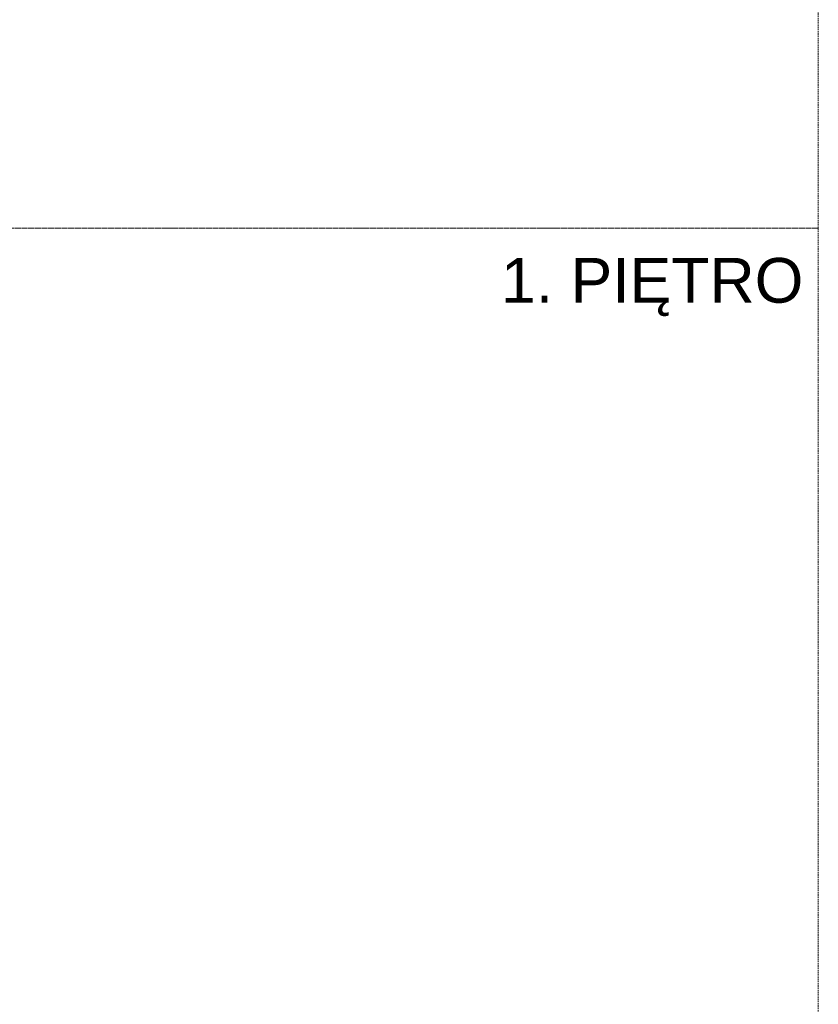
# Model space of a CAD drawing. Header units: millimetres. Extents: x 167773 to 185035, y -114105 to -66770.
# Tile 62 of 114: x 179348 to 182773, y -102435 to -98210. Entities that reach past the tile are written whole.
import ezdxf

# ---------------------------------------------------------------- set-up
doc = ezdxf.new("R2010")
doc.units = ezdxf.units.MM
doc.linetypes.add('HIDDEN', pattern=[9.525, 6.35, -3.175])
doc.layers.add('a-op_text', color=7, linetype='Continuous', lineweight=9)
doc.layers.add('x-revclouds', color=190, linetype='HIDDEN', lineweight=9, plot=False)
doc.styles.add('PPAB_100', font='arial.ttf', dxfattribs={"height": 18})

msp = doc.modelspace()

# ---------------------------------------------------------------- linework, layer by layer
at = {"layer": 'x-revclouds'}
for points in [[(182773.4, -99104.9), (167773.4, -99104.9), (167773.4, -89104.9), (182773.4, -89104.9)], [(182773.4, -99104.9), (167773.4, -99104.9), (167773.4, -89104.9), (182773.4, -89104.9)], [(182773.4, -104104.9), (167773.4, -104104.9), (167773.4, -99104.9), (182773.4, -99104.9)], [(182773.4, -104104.9), (167773.4, -104104.9), (167773.4, -99104.9), (182773.4, -99104.9)]]:
    msp.add_lwpolyline(points, close=True, dxfattribs=at)

# ---------------------------------------------------------------- texts
at = {"layer": 'a-op_text', "style": 'PPAB_100'}
msp.add_text('1. PIĘTRO', height=192, dxfattribs=at).set_placement((181412.8, -99424.2))

doc.saveas('drawing.dxf')
